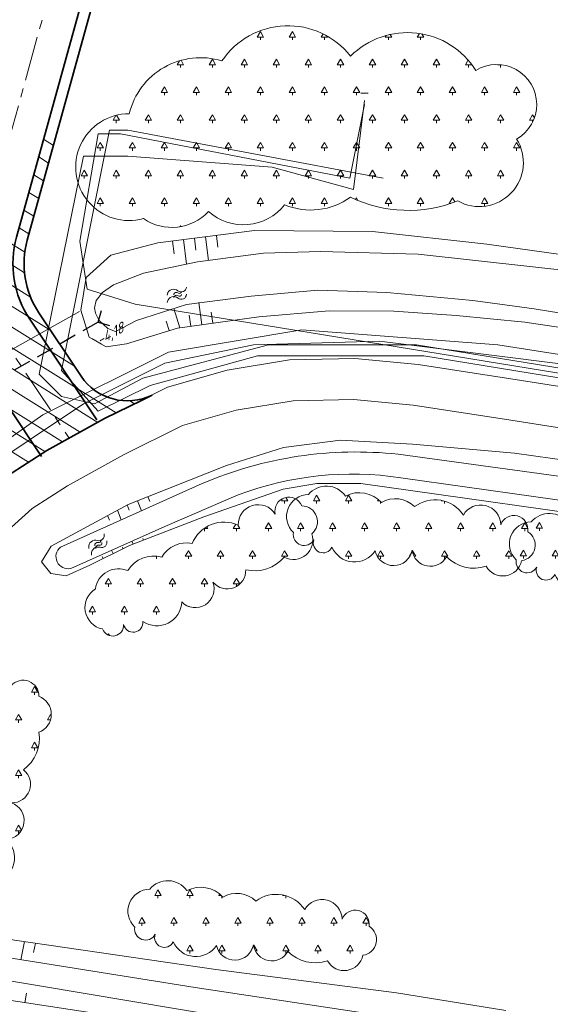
# Model space of a CAD drawing. Header units: metres. Extents: x 239845 to 242720, y 580286 to 584200.
# Tile 30 of 113: x 240834 to 240882, y 582500 to 582588. Entities that reach past the tile are written whole.
import ezdxf
from ezdxf.lldxf.tags import DXFTag

# ---------------------------------------------------------------- set-up
doc = ezdxf.new("R2010")
doc.units = ezdxf.units.M
doc.linetypes.add('AS-KLEIN', pattern=[6.3999999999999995, 4, -0.8, 0.8, -0.8])
doc.linetypes.add('HIDDEN', pattern=[9.524999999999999, 6.35, -3.175])
for name, color, linetype, lineweight in [('B-OI-KL-DATA_Orientatieverzoek_18O089518_KPN_0000546663-G', 90, 'KL-DATA-N', 18), ('B-WE-GR-GROENVOORZIENING-GV', 80, 'Continuous', 18), ('B-WE-OG-WATER_SLOOT-GV', 120, 'Continuous', 18), ('B-WE-WH-DUIKER-G', 251, 'HIDDEN', 25), ('N-WE-VH-KANTVERHARDING-G', 60, 'Continuous', 35), ('N-WE-Vh-VERHARDING_ASFALTGRANULAAT-A', 7, 'Continuous', 18), ('N-WE-VH-VERHARDING_FUNDERING-G', 7, 'Continuous', 35), ('P- Aslijn', 1, 'AS-KLEIN', 9)]:
    doc.layers.add(name, color=color, linetype=linetype, lineweight=lineweight)
for name, color, linetype, lineweight, true_color in [('B-WE-GR-BOS-A', 9, 'Continuous', 13, 0x808080), ('B-WE-GR-BOS-G', 9, 'BEPLANTING', 13, 0x808080), ('B-WE-IE-TERREINAFSCHEIDING_HEKWERK-G', 9, 'IE-TERREINAFSCHEIDING-KUNSTMATIG', 18, 0x808080), ('B-WE-KL-DATA_KPN-G', 3, 'KL-DATA-KPN', 13, 0x00ff00), ('B-WE-KL-ET-MS-G', 4, 'KL-ELEC-MS', 13, 0x00ffff), ('B-WE-KL-GAS-LD-G', 30, 'KL-GAS-L', 13, 0xff7f00), ('B-WE-KL-WATER-G', 5, 'KL-WATER', 13, 0x0000ff), ('B-WE-KL_ET-LS-G', 190, 'KL-ELEC-LS', 13, 0x7f00ff), ('B-WE-OG-TOPOGRAFIE-S', 9, 'Continuous', 9, 0x808080), ('B-WE-OG-TOPOGRAFIE-S @ 0.2', 9, 'Continuous', 9, 0x808080), ('B-WE-OG-TOPOGRAFIE-S @ 0.5', 9, 'Continuous', 9, 0x808080), ('GBKN', 9, 'Continuous', 0, 0x808080), ('Meerstad  taludlijn-arcering', 9, 'Continuous', 0, 0x808080), ('X-XX-AL-T18-BOB', 9, 'Continuous', 18, 0x808080)]:
    doc.layers.add(name, color=color, linetype=linetype, lineweight=lineweight, true_color=true_color)
doc.styles.add('NLCS-ISO-ANNOTATIVE-T25-BOB', font='NLCS-ISO.ttf', dxfattribs={"oblique": 30, "height": 2.5})
doc.styles.add('NLCS-ISO-T25', font='NLCS-ISO.ttf', dxfattribs={"height": 2.5})
doc.linetypes.add('BEPLANTING', pattern='A,0.0001,-0.0001,[135,StagLIN,S=0.5,R=0,X=0,Y=0],-5,[135,StagLIN,S=0.5,R=180,X=0,Y=0],0', length=5.0002)
doc.linetypes.add('IE-TERREINAFSCHEIDING-KUNSTMATIG', pattern='A,4,[82,NLCS.SHX,S=0.75,R=90,X=0,Y=0],4,-2', length=10)
tags = doc.linetypes.add('KL-DATA-KPN', pattern='A,10,-3.5,["KPN",NLCS-ISO-T25,S=2.5,R=0,X=0,Y=-2.575],-18.5,20,-3.5,["D",NLCS-ISO-T25,S=2.5,R=0,X=0,Y=-2.575],-8.5,10', length=74).pattern_tags.tags
tags[19] = DXFTag(74, 10)
tags[6] = DXFTag(74, 10)
tags = doc.linetypes.add('KL-DATA-N', pattern='A,4,-1,[101,NLCS.SHX,S=0.5,R=0,X=0,Y=0],-1,4,-1,["D",Standard,S=1,R=0,X=-0.25,Y=-0.5],-1.5', length=12.5).pattern_tags.tags
tags[18] = DXFTag(74, 10)
tags = doc.linetypes.add('KL-ELEC-LS', pattern='A,10,-7.5,[6,N381 K&L.SHX,S=2,R=0,X=0,Y=0],-7.5,20,-3.5,["L",NLCS-ISO-T25,S=2.5,R=0,X=0,Y=-2.575],-8.5,10', length=67).pattern_tags.tags
tags[18] = DXFTag(74, 10)
tags = doc.linetypes.add('KL-ELEC-MS', pattern='A,10,-7.5,[6,N381 K&L.SHX,S=2,R=0,X=0,Y=0],-7.5,20,-3.5,["M",NLCS-ISO-T25,S=2.5,R=0,X=0,Y=-2.575],-8.5,10', length=67).pattern_tags.tags
tags[18] = DXFTag(74, 10)
tags = doc.linetypes.add('KL-GAS-L', pattern='A,10,-3.5,["GAS",NLCS-ISO-T25,S=2.5,R=0,X=0,Y=-2.575],-18.5,20,-3.5,["L",NLCS-ISO-T25,S=2.5,R=0,X=0,Y=-2.575],-8.5,10', length=74).pattern_tags.tags
tags[19] = DXFTag(74, 10)
tags[6] = DXFTag(74, 10)
tags = doc.linetypes.add('KL-WATER', pattern='A,10,-7.5,[7,N381 K&L.SHX,S=0.5,R=0,X=0,Y=0],-7.5,20,-3.5,["W",NLCS-ISO-T25,S=2.5,R=0,X=0,Y=-2.575],-8.5,10', length=67).pattern_tags.tags
tags[18] = DXFTag(74, 10)
pattern_1 = [(0, (240844.7145499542, 582537.4480079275), (1.443375, 2.5), [0.57735, -2.3094]), (240, (240845.0032249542, 582537.9480079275), (1.443376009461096, -2.499999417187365), [0.57735, -2.3094]), (300.0000000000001, (240845.0032249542, 582537.9480079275), (2.886751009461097, 5.82812636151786e-07), [0.57735, -2.3094]), (270, (240845.0032249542, 582537.4480079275), (1.443375, -2.5), [0.25, -4.75])]

# ---------------------------------------------------------------- blocks, each defined once
blk = doc.blocks.new('SOG-TOPOGRAFIE_WATER-SO')
at = {"flags": 128}
for points in [[(-1.912067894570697, 0.4603085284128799), (-1.824502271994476, 0.5985739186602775, -0.5388311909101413), (0.1837699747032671, 0.6342924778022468, 0.6051675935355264), (1.859057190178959, 0.83247287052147, -4.03570463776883)], [(-2.279607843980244, -0.8082764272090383), (-2.192042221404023, -0.6700110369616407, -0.5388311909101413), (-0.1837699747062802, -0.6342924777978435, 0.6051675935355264), (1.491517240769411, -0.4361120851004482, -4.03570463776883)]]:
    blk.add_lwpolyline(points, format="xyb", dxfattribs=at)
blk = doc.blocks.new('*U93')
at = {"layer": 'B-WE-OG-TOPOGRAFIE-S @ 0.2', "xscale": 0.2, "yscale": 0.2, "zscale": 0.2, "rotation": 37.92410822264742}
blk.add_blockref('SOG-TOPOGRAFIE_WATER-SO', (240841.2412797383, 582541.0591877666), dxfattribs=at)
at = {"layer": 'B-WE-OG-TOPOGRAFIE-S @ 0.5', "xscale": 0.5, "yscale": 0.5, "zscale": 0.5, "rotation": 37.92410822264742}
blk.add_blockref('SOG-TOPOGRAFIE_WATER-SO', (240841.2412797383, 582541.0591877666), dxfattribs=at)
blk = doc.blocks.new('*U96')
at = {"layer": 'B-WE-OG-TOPOGRAFIE-S @ 0.2', "xscale": 0.2, "yscale": 0.2, "zscale": 0.2, "rotation": 16.84423235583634}
blk.add_blockref('SOG-TOPOGRAFIE_WATER-SO', (240848.3896368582, 582563.5522175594), dxfattribs=at)
at = {"layer": 'B-WE-OG-TOPOGRAFIE-S @ 0.5', "xscale": 0.5, "yscale": 0.5, "zscale": 0.5, "rotation": 16.84423235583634}
blk.add_blockref('SOG-TOPOGRAFIE_WATER-SO', (240848.3896368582, 582563.5522175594), dxfattribs=at)

msp = doc.modelspace()

# ---------------------------------------------------------------- hatches: boundary and pattern name
at = {"layer": 'B-WE-GR-BOS-A'}
h = msp.add_hatch(dxfattribs=at)
h.set_pattern_fill('AGR-BOS', color=256, style=0, pattern_type=2)
h.set_pattern_definition([(0, (240851.1998729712, 582579.2526513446), (1.443375, 2.5), [0.57735, -2.3094]), (240, (240851.4885479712, 582579.7526513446), (1.443376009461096, -2.499999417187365), [0.57735, -2.3094]), (300.0000000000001, (240851.4885479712, 582579.7526513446), (2.886751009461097, 5.82812636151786e-07), [0.57735, -2.3094]), (270, (240851.4885479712, 582579.2526513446), (1.443375, -2.5), [0.25, -4.75])])
edge = h.paths.add_edge_path()
edge.add_arc((240850.4196362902, 582578.2831981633), 6.609623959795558, 73.04467557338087, 166.4122767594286)
edge.add_arc((240843.9797287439, 582575.023171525), 4.8128752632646, 89.81812036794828, 285.7039714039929)
edge.add_arc((240847.8415065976, 582574.1040504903), 4.510378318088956, 235.432395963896, 317.0302475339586)
edge.add_arc((240854.287202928, 582574.5596374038), 4.727979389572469, 228.2968253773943, 321.7040745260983)
edge.add_arc((240860.3572542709, 582577.3060102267), 6.147242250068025, 247.4294764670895, 305.8033506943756)
edge.add_arc((240869.1655856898, 582583.1008688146), 11.97434074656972, 244.1970352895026, 291.7729198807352)
edge.add_arc((240875.5535891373, 582575.4477102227), 3.975939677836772, 240.6897771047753, 392.0853713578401)
edge.add_arc((240877.1288996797, 582580.6808529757), 3.599708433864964, 299.8802445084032, 481.5554138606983)
edge.add_arc((240869.0830639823, 582579.8782424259), 7.276525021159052, 32.1307809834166, 134.8261186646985)
edge.add_arc((240858.3088240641, 582580.5789877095), 7.194040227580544, 38.31431901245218, 145.9646981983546)
h = msp.add_hatch(dxfattribs=at)
h.set_pattern_fill('AGR-BOS', color=256, style=0, pattern_type=2)
h.set_pattern_definition(pattern_1)
edge = h.paths.add_edge_path()
edge.add_arc((240861.7725535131, 582544.1566136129), 2.113330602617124, 35.234457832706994, 140.3671696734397, ccw=False)
edge.add_arc((240864.7408491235, 582542.9715791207), 2.706174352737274, 42.44276844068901, 117.32253136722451, ccw=False)
edge.add_arc((240867.9775345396, 582542.6644512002), 2.467416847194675, 45.27992478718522, 120.15968771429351, ccw=False)
edge.add_arc((240871.5627389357, 582541.9849521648), 3.055659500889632, 33.22713587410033, 127.2370388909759, ccw=False)
edge.add_arc((240875.6841630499, 582542.7721417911), 1.799284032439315, 0.5569385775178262, 150.4568891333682, ccw=False)
edge.add_arc((240878.6738887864, 582542.3537590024), 1.267808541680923, -8.933275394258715, 159.8914530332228, ccw=False)
edge.add_arc((240879.1760062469, 582540.9524437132), 1.419033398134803, -82.14167204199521, 58.07903692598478, ccw=False)
edge.add_arc((240877.6704963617, 582539.9054104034), 1.736961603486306, 209.7987039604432, 348.08296108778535, ccw=False)
edge.add_arc((240875.0779066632, 582542.3720554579), 3.50223792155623, 225.0887774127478, 288.05236731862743, ccw=False)
edge.add_arc((240871.1520210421, 582540.7029824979), 1.664351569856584, 187.6535803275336, 330.82967488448, ccw=False)
edge.add_arc((240867.826531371, 582540.8117437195), 1.708227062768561, 193.0131320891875, 348.8468863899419, ccw=False)
edge.add_arc((240864.3056275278, 582541.6640423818), 2.230875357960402, 204.0723132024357, 326.3259628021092, ccw=False)
edge.add_arc((240861.4737754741, 582541.1392287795), 0.8833707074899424, 160.2489691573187, 334.1519962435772, ccw=False)
edge.add_arc((240859.7717590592, 582541.9054024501), 0.9882655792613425, 169.3824513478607, 331.7574074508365, ccw=False)
edge.add_arc((240860.1528798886, 582543.5284270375), 1.976222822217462, 90.22914183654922, 226.8139718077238, ccw=False)
h = msp.add_hatch(dxfattribs=at)
h.set_pattern_fill('AGR-BOS', color=256, style=0, pattern_type=2)
h.set_pattern_definition(pattern_1)
edge = h.paths.add_edge_path()
edge.add_arc((240843.0327102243, 582536.7095816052), 2.113330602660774, 66.73745427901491, 171.8701661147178, ccw=False)
edge.add_arc((240846.1827488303, 582537.250268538), 2.706174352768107, 73.9457648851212, 148.8255278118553, ccw=False)
edge.add_arc((240849.1028759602, 582538.6797151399), 2.467416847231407, 76.78292123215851, 151.6626841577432, ccw=False)
edge.add_arc((240852.5147348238, 582539.9737895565), 3.055659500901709, 64.73013231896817, 158.7400353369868, ccw=False)
edge.add_arc((240855.617373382, 582542.7985794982), 1.799284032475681, 32.05993501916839, 181.9598855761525, ccw=False)
edge.add_arc((240858.3850749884, 582544.004121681), 1.267808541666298, 22.569721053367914, 191.3944494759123, ccw=False)
edge.add_arc((240859.5454344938, 582543.071720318), 1.419033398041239, -50.63867560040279, 89.5820333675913, ccw=False)
edge.add_arc((240858.8089375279, 582541.3923123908), 1.736961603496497, -118.69829959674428, 19.58595753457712, ccw=False)
edge.add_arc((240855.3095337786, 582542.1406656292), 3.502237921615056, 256.5917738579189, 319.5553637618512, ccw=False)
edge.add_arc((240852.8344359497, 582538.666147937), 1.664351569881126, -140.84342322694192, 2.3326713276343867, ccw=False)
edge.add_arc((240849.9422483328, 582537.0211672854), 1.708227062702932, -135.4838714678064, 20.349882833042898, ccw=False)
edge.add_arc((240846.4949176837, 582535.908023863), 2.230875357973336, 235.5753096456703, 357.8289592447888, ccw=False)
edge.add_arc((240844.354682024, 582533.980796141), 0.8833707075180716, -168.24803439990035, 5.654992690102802, ccw=False)
edge.add_arc((240842.5031621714, 582533.7446686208), 0.9882655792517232, -159.11455220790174, 3.260403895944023, ccw=False)
edge.add_arc((240841.9800102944, 582535.3276323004), 1.976222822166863, 121.7321382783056, 258.3169682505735, ccw=False)
h = msp.add_hatch(dxfattribs=at)
h.set_pattern_fill('AGR-BOS', color=256, style=0, pattern_type=2)
h.set_pattern_definition([(0, (240864.8058640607, 582534.9852513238), (1.443375, 2.5), [0.57735, -2.3094]), (240, (240865.0945390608, 582535.4852513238), (1.443376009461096, -2.499999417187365), [0.57735, -2.3094]), (300.0000000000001, (240865.0945390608, 582535.4852513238), (2.886751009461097, 5.82812636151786e-07), [0.57735, -2.3094]), (270, (240865.0945390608, 582534.9852513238), (1.443375, -2.5), [0.25, -4.75])])
edge = h.paths.add_edge_path()
edge.add_arc((240881.8638676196, 582541.6938570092), 2.113330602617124, 35.234457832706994, 140.3671696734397, ccw=False)
edge.add_arc((240884.83216323, 582540.508822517), 2.706174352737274, 42.44276844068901, 117.32253136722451, ccw=False)
edge.add_arc((240888.0688486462, 582540.2016945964), 2.467416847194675, 45.27992478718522, 120.15968771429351, ccw=False)
edge.add_arc((240891.6540530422, 582539.5221955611), 3.055659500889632, 33.22713587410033, 127.2370388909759, ccw=False)
edge.add_arc((240895.7754771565, 582540.3093851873), 1.799284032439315, 0.5569385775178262, 150.4568891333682, ccw=False)
edge.add_arc((240898.7652028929, 582539.8910023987), 1.267808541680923, -8.933275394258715, 159.8914530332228, ccw=False)
edge.add_arc((240899.2673203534, 582538.4896871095), 1.419033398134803, -82.14167204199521, 58.07903692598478, ccw=False)
edge.add_arc((240897.7618104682, 582537.4426537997), 1.736961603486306, 209.7987039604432, 348.08296108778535, ccw=False)
edge.add_arc((240895.1692207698, 582539.9092988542), 3.50223792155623, 225.0887774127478, 288.05236731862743, ccw=False)
edge.add_arc((240891.2433351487, 582538.2402258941), 1.664351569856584, 187.6535803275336, 330.82967488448, ccw=False)
edge.add_arc((240887.9178454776, 582538.3489871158), 1.708227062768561, 193.0131320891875, 348.8468863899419, ccw=False)
edge.add_arc((240884.3969416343, 582539.2012857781), 2.230875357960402, 204.0723132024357, 326.3259628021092, ccw=False)
edge.add_arc((240881.5650895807, 582538.6764721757), 0.8833707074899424, 160.2489691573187, 334.1519962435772, ccw=False)
edge.add_arc((240879.8630731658, 582539.4426458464), 0.9882655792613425, 169.3824513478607, 331.7574074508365, ccw=False)
edge.add_arc((240880.2441939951, 582541.0656704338), 1.976222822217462, 90.22914183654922, 226.8139718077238, ccw=False)
h = msp.add_hatch(dxfattribs=at)
h.set_pattern_fill('AGR-BOS', color=256, style=0, pattern_type=2)
h.set_pattern_definition([(0, (240832.2812799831, 582517.6876908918), (1.443375, 2.5), [0.57735, -2.3094]), (240, (240832.5699549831, 582518.1876908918), (1.443376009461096, -2.499999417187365), [0.57735, -2.3094]), (300.0000000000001, (240832.5699549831, 582518.1876908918), (2.886751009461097, 5.82812636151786e-07), [0.57735, -2.3094]), (270, (240832.5699549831, 582517.6876908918), (1.443375, -2.5), [0.25, -4.75])])
edge = h.paths.add_edge_path()
edge.add_arc((240828.5602251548, 582510.6549833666), 2.113330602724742, 116.2936253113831, 221.4263371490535, ccw=False)
edge.add_arc((240830.1921766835, 582513.4030408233), 2.706174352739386, 123.5019359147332, 198.3816988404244, ccw=False)
edge.add_arc((240830.9986004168, 582516.5526663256), 2.467416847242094, 126.33909226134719, 201.2188551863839, ccw=False)
edge.add_arc((240832.227035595, 582519.988704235), 3.055659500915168, 114.28630335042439, 208.2962063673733, ccw=False)
edge.add_arc((240832.0899396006, 582524.1823910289), 1.799284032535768, 81.61610605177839, 231.5160566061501, ccw=False)
edge.add_arc((240832.9678852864, 582527.0707669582), 1.267808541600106, 72.12589208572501, 240.9506205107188, ccw=False)
edge.add_arc((240834.4302099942, 582527.3489987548), 1.419033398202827, -1.0825045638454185, 139.1382043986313, ccw=False)
edge.add_arc((240835.2305432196, 582525.6990576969), 1.736961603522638, -69.14212856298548, 69.14212856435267, ccw=False)
edge.add_arc((240832.3909436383, 582523.5213218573), 3.502237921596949, -53.85205511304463, 9.11153479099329, ccw=False)
edge.add_arc((240833.4295970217, 582519.3837402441), 1.664351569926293, -91.2872521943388, 51.88884236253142, ccw=False)
edge.add_arc((240832.8053282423, 582516.1155604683), 1.708227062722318, -85.92770043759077, 69.90605386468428, ccw=False)
edge.add_arc((240831.416186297, 582512.7698973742), 2.230875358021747, -74.86851932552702, 47.385130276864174, ccw=False)
edge.add_arc((240831.494512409, 582509.8908905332), 0.8833707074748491, -118.69186336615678, 55.211163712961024, ccw=False)
edge.add_arc((240830.4731303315, 582508.3286291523), 0.9882655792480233, -109.55838117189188, 52.81657492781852, ccw=False)
edge.add_arc((240828.9290582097, 582508.9573605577), 1.976222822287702, 171.2883093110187, 307.8731392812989, ccw=False)
h = msp.add_hatch(dxfattribs=at)
h.set_pattern_fill('AGR-BOS', color=256, style=0, pattern_type=2)
h.set_pattern_definition([(0, (240830.4089734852, 582501.8744170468), (1.443375, 2.5), [0.57735, -2.3094]), (240, (240830.6976484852, 582502.3744170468), (1.443376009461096, -2.499999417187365), [0.57735, -2.3094]), (300.0000000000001, (240830.6976484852, 582502.3744170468), (2.886751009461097, 5.82812636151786e-07), [0.57735, -2.3094]), (270, (240830.6976484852, 582501.8744170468), (1.443375, -2.5), [0.25, -4.75])])
edge = h.paths.add_edge_path()
edge.add_arc((240847.4669770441, 582508.5830227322), 2.113330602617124, 35.234457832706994, 140.3671696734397, ccw=False)
edge.add_arc((240850.4352726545, 582507.39798824), 2.706174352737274, 42.44276844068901, 117.32253136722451, ccw=False)
edge.add_arc((240853.6719580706, 582507.0908603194), 2.467416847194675, 45.27992478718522, 120.15968771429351, ccw=False)
edge.add_arc((240857.2571624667, 582506.4113612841), 3.055659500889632, 33.22713587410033, 127.2370388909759, ccw=False)
edge.add_arc((240861.3785865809, 582507.1985509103), 1.799284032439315, 0.5569385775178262, 150.4568891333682, ccw=False)
edge.add_arc((240864.3683123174, 582506.7801681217), 1.267808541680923, -8.933275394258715, 159.8914530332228, ccw=False)
edge.add_arc((240864.8704297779, 582505.3788528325), 1.419033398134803, -82.14167204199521, 58.07903692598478, ccw=False)
edge.add_arc((240863.3649198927, 582504.3318195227), 1.736961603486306, 209.7987039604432, 348.08296108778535, ccw=False)
edge.add_arc((240860.7723301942, 582506.7984645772), 3.50223792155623, 225.0887774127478, 288.05236731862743, ccw=False)
edge.add_arc((240856.8464445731, 582505.1293916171), 1.664351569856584, 187.6535803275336, 330.82967488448, ccw=False)
edge.add_arc((240853.520954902, 582505.2381528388), 1.708227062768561, 193.0131320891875, 348.8468863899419, ccw=False)
edge.add_arc((240850.0000510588, 582506.0904515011), 2.230875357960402, 204.0723132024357, 326.3259628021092, ccw=False)
edge.add_arc((240847.1681990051, 582505.5656378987), 0.8833707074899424, 160.2489691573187, 334.1519962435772, ccw=False)
edge.add_arc((240845.4661825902, 582506.3318115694), 0.9882655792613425, 169.3824513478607, 331.7574074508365, ccw=False)
edge.add_arc((240845.8473034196, 582507.9548361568), 1.976222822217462, 90.22914183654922, 226.8139718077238, ccw=False)

# ---------------------------------------------------------------- linework, layer by layer
at = {"layer": 'B-OI-KL-DATA_Orientatieverzoek_18O089518_KPN_0000546663-G', "flags": 128}
msp.add_lwpolyline([(240864.8784, 582581.6878), (240865.5452, 582581.6878)], dxfattribs=at)
msp.add_lwpolyline([(240864.8784, 582581.6878), (240865.5452, 582581.6878)], dxfattribs=at)
at = {"layer": 'B-WE-GR-BOS-G', "flags": 128}
msp.add_lwpolyline([(240852.347174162, 582584.6055178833, 0.4315352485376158), (240843.9950067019, 582579.8360225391, 1.149211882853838), (240845.2824160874, 582570.3899465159, 0.3718859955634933), (240851.1418119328, 582571.0297217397, 0.4317404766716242), (240857.9978178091, 582571.6295987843, 0.260358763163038), (240863.9534223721, 582572.3204147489, 0.210623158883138), (240873.607215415, 582571.9807626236, 0.7770473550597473), (240878.9222341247, 582577.559658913, 1.014726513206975), (240875.2450896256, 582583.7482884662, 0.4807051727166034), (240863.9534223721, 582585.0391137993, 0.5076053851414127), (240852.347174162, 582584.6055178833, -1.646233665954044)], format="xyb", dxfattribs=at)
for points in [[(240860.1449764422, 582545.5046340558, -0.4938655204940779), (240863.4987178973, 582545.3758440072, -0.3388692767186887), (240866.7378753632, 582544.7978501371, -0.3388692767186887), (240869.7137168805, 582544.4176815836, -0.434863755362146), (240874.1188130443, 582543.6593297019, -0.7666336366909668), (240877.4833620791, 582542.7896312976, -0.9069412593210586), (240879.9263186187, 582542.1568884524, -0.7016436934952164), (240879.3700223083, 582539.5467362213, -0.6891086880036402), (240876.1632015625, 582539.0422198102, -0.2818576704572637), (240872.605290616, 582539.8917650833, -0.7210641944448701), (240869.5024964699, 582540.4813187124, -0.8085836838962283), (240866.1621741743, 582540.4270947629, -0.5905367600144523), (240862.2687683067, 582540.7540921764, -0.9481607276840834), (240860.6423735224, 582541.437749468, -0.856914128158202), (240858.8004136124, 582542.0874927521, -0.6782277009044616)], [(240840.9406182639, 582537.0084418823, -0.4938655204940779), (240843.867359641, 582538.6511084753, -0.3388692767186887), (240846.9311336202, 582539.850903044, -0.3388692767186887), (240849.6670287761, 582541.0817720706, -0.434863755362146), (240853.8191419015, 582542.7370443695, -0.7666336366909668), (240857.1422545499, 582543.7536504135, -0.9069412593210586), (240859.5557861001, 582544.490715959, -0.7016436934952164), (240860.4453979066, 582541.9745778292, -0.6891086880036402), (240857.9748529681, 582539.8687184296, -0.2818576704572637), (240854.4974083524, 582538.7338896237, -0.7210641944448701), (240851.5438590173, 582537.6152067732, -0.8085836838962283), (240848.7241916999, 582535.8235121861, -0.5905367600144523), (240845.2337536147, 582534.0678417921, -0.9481607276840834), (240843.4898281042, 582533.8008753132, -0.856914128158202), (240841.5798305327, 582533.3923512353, -0.6782277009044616)], [(240880.2362905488, 582543.041877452, -0.4938655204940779), (240883.5900320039, 582542.9130874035, -0.3388692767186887), (240886.8291894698, 582542.3350935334, -0.3388692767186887), (240889.805030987, 582541.9549249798, -0.434863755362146), (240894.2101271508, 582541.1965730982, -0.7666336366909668), (240897.5746761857, 582540.3268746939, -0.9069412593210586), (240900.0176327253, 582539.6941318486, -0.7016436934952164), (240899.4613364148, 582537.0839796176, -0.6891086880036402), (240896.254515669, 582536.5794632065, -0.2818576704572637), (240892.6966047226, 582537.4290084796, -0.7210641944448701), (240889.5938105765, 582538.0185621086, -0.8085836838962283), (240886.2534882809, 582537.9643381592, -0.5905367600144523), (240882.3600824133, 582538.2913355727, -0.9481607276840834), (240880.733687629, 582538.9749928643, -0.856914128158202), (240878.891727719, 582539.6247361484, -0.6782277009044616)], [(240826.9756350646, 582509.2566842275, -0.4938655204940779), (240827.6240800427, 582512.5496597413, -0.3388692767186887), (240828.6984627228, 582515.6596307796, -0.3388692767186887), (240829.5365006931, 582518.5402302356, -0.434863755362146), (240830.9702536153, 582522.7739428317, -0.7666336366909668), (240832.3522840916, 582525.9624467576, -0.9069412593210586), (240833.3570093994, 582528.2773824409, -0.7016436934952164), (240835.8489901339, 582527.3221901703, -0.6891086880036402), (240835.8489901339, 582524.0759252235, -0.2818576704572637), (240834.4568166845, 582520.69327677, -0.7210641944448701), (240833.3922075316, 582517.7198087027, -0.8085836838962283), (240832.9266383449, 582514.4116462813, -0.5905367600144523), (240831.998522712, 582510.616367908, -0.9481607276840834), (240831.0704070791, 582509.1159850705, -0.856914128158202), (240830.1422914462, 582507.3973856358, -0.6782277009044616)], [(240845.8393999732, 582509.931043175, -0.4938655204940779), (240849.1931414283, 582509.8022531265, -0.3388692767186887), (240852.4322988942, 582509.2242592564, -0.3388692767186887), (240855.4081404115, 582508.8440907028, -0.434863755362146), (240859.8132365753, 582508.0857388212, -0.7666336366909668), (240863.1777856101, 582507.2160404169, -0.9069412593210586), (240865.6207421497, 582506.5832975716, -0.7016436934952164), (240865.0644458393, 582503.9731453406, -0.6891086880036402), (240861.8576250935, 582503.4686289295, -0.2818576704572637), (240858.299714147, 582504.3181742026, -0.7210641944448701), (240855.1969200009, 582504.9077278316, -0.8085836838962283), (240851.8565977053, 582504.8535038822, -0.5905367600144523), (240847.9631918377, 582505.1805012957, -0.9481607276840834), (240846.3367970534, 582505.8641585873, -0.856914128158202), (240844.4948371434, 582506.5139018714, -0.6782277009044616)]]:
    msp.add_lwpolyline(points, format="xyb", close=True, dxfattribs=at)
at = {"layer": 'B-WE-GR-GROENVOORZIENING-GV', "flags": 128}
msp.add_lwpolyline([(240889.011, 582547.81), (240878.726, 582549.228), (240869.525, 582550.057), (240863.051, 582550.401), (240857.908, 582549.743), (240852.748, 582548.125), (240843.912, 582544.627), (240836.968, 582540.859), (240836.077, 582539.445), (240836.927, 582538.391), (240838.306, 582538.182), (240840.427, 582539.154), (240844.019, 582540.912), (240850.72, 582543.497), (240857.872, 582545.99), (240860.903, 582546.491), (240864.868, 582546.506), (240890.856, 582542.839)], dxfattribs=at)
msp.add_lwpolyline([(240850.574, 582546.506, -0.1280627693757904), (240868.225, 582549.146), (240887.089, 582546.576), (240892.725, 582546.039), (240916.649, 582541.992), (240924.249, 582540.699, -0.855594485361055), (240923.861, 582538.599), (240903.069, 582541.93), (240886.428, 582544.496), (240868.465, 582547.024, 0.1280822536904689), (240853.808, 582545.477), (240847.191, 582542.636), (240838.716, 582538.851, -0.8028854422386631), (240837.805, 582540.76)], format="xyb", close=True, dxfattribs=at)
for points in [[(240877.958, 582499.002), (240868.096, 582500.581), (240851.812, 582502.696), (240833.653, 582505.339), (240825.765, 582506.8, -0.2868677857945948), (240825.226, 582508.534), (240830.95, 582526.482, 0.6319299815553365), (240827.526, 582529.73, 0.1487867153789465), (240826.326, 582528.79), (240823.311, 582522.112), (240820.561, 582515.803, 0.03999933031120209), (240817.828, 582505.099, 0.05875483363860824), (240817.775, 582504.544, 0.2561317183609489), (240818.931, 582502.544), (240823.795, 582501.594), (240829.587, 582500.463), (240852.045, 582497.041)], [(240877.958, 582499.002), (240868.096, 582500.581), (240851.812, 582502.696), (240833.653, 582505.339), (240825.765, 582506.8, -0.2868677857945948), (240825.226, 582508.534), (240830.95, 582526.482, 0.6319299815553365), (240827.526, 582529.73, 0.1487867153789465), (240826.326, 582528.79), (240823.311, 582522.112), (240820.561, 582515.803, 0.03999933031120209), (240817.828, 582505.099, 0.05875483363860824), (240817.775, 582504.544, 0.2561317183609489), (240818.931, 582502.544), (240823.795, 582501.594), (240829.587, 582500.463), (240852.045, 582497.041)], [(240852.381, 582498.462), (240827.445, 582502.63), (240820.438, 582504.073, -0.409704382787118), (240819.701, 582505.312), (240823.676, 582518.718), (240827.274, 582527.901, -0.8445222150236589), (240829.829, 582526.866), (240825.892, 582515.788), (240823.142, 582507.057, 0.3554303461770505), (240823.712, 582505.845), (240831.27, 582504.032), (240849.925, 582501.062), (240875.199, 582497.265)], [(240852.381, 582498.462), (240827.445, 582502.63), (240820.438, 582504.073, -0.409704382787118), (240819.701, 582505.312), (240823.676, 582518.718), (240827.274, 582527.901, -0.8445222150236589), (240829.829, 582526.866), (240825.892, 582515.788), (240823.142, 582507.057, 0.3554303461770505), (240823.712, 582505.845), (240831.27, 582504.032), (240849.925, 582501.062), (240875.199, 582497.265)]]:
    msp.add_lwpolyline(points, format="xyb", dxfattribs=at)
at = {"layer": 'B-WE-IE-TERREINAFSCHEIDING_HEKWERK-G', "ltscale": 0.5, "flags": 128}
msp.add_lwpolyline([(240827.0737502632, 582555.0373410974), (240839.4956213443, 582562.0221117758)], dxfattribs=at)
at = {"layer": 'B-WE-KL-DATA_KPN-G', "ltscale": 0.15, "flags": 128}
msp.add_lwpolyline([(240967.812895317, 582542.5853214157), (240844.541, 582562.684), (240840.2068, 582564.0176), (240839.54, 582568.3518), (240841.207, 582578.0204), (240843.2074, 582578.0204), (240863.8782, 582574.0196), (240865.2118, 582580.6876)], dxfattribs=at)
at = {"layer": 'B-WE-KL-ET-MS-G', "ltscale": 0.15, "flags": 128}
msp.add_lwpolyline([(240967.812895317, 582544.8319557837), (240877.2142, 582559.0166), (240859.544, 582560.3502), (240847.5416, 582558.3498), (240836.206, 582552.682), (240827.2042, 582546.3474), (240821.5364, 582540.3462), (240816.5354, 582531.6778)], dxfattribs=at)
at = {"layer": 'B-WE-KL-GAS-LD-G', "ltscale": 0.15, "flags": 128}
msp.add_lwpolyline([(240929.2246, 582549.348), (240869.8794, 582559.0166), (240856.5434, 582559.0166), (240845.2078, 582556.016), (240840.8736, 582553.6822), (240837.873, 582554.349), (240835.8726, 582556.3494), (240839.8734, 582576.02), (240843.8742, 582576.02), (240856.8768, 582575.0198), (240864.2116, 582573.0194), (240865.2118, 582581.021)], dxfattribs=at)
at = {"layer": 'B-WE-KL-WATER-G', "ltscale": 0.15, "flags": 128}
msp.add_lwpolyline([(240927.891, 582548.6812), (240870.5462, 582558.0164), (240855.5432, 582558.0164), (240845.8746, 582555.3492), (240841.207, 582553.0154), (240837.873, 582556.6828), (240842.2072, 582578.3538), (240843.8742, 582578.3538), (240866.8788, 582574.0196)], dxfattribs=at)
at = {"layer": 'B-WE-KL_ET-LS-G', "ltscale": 0.15, "flags": 128}
msp.add_lwpolyline([(240967.812895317, 582544.1672812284), (240957.5636, 582545.6806), (240893.2174, 582556.016), (240866.5454, 582559.35), (240855.2098, 582559.0166), (240847.2082, 582557.3496), (240839.8734, 582553.6822), (240829.8714, 582547.0142), (240828.8712, 582546.6808), (240828.8712, 582547.681), (240831.5384, 582550.6816), (240830.8716, 582554.349), (240827.871, 582557.0162), (240823.5368, 582557.0162), (240817.869, 582553.3488)], dxfattribs=at)
at = {"layer": 'B-WE-OG-WATER_SLOOT-GV', "flags": 128}
msp.add_lwpolyline([(240868.465, 582547.024), (240886.428, 582544.496), (240903.069, 582541.93), (240923.861, 582538.599, 0.855594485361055), (240924.249, 582540.699), (240916.649, 582541.992), (240892.725, 582546.039), (240887.089, 582546.576), (240868.225, 582549.146, 0.1280627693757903), (240850.574, 582546.506), (240837.805, 582540.76, 0.8028854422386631), (240838.716, 582538.851), (240847.191, 582542.636), (240853.808, 582545.477, -0.1280822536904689)], format="xyb", close=True, dxfattribs=at)
msp.add_lwpolyline([(240875.199, 582497.265), (240849.925, 582501.062), (240831.27, 582504.032), (240823.712, 582505.845, -0.3554303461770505), (240823.142, 582507.057), (240825.892, 582515.788), (240829.829, 582526.866, 0.8445222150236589), (240827.274, 582527.901), (240823.676, 582518.718), (240819.701, 582505.312, 0.409704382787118), (240820.438, 582504.073), (240827.445, 582502.63), (240852.381, 582498.462)], format="xyb", dxfattribs=at)
msp.add_lwpolyline([(240875.199, 582497.265), (240849.925, 582501.062), (240831.27, 582504.032), (240823.712, 582505.845, -0.3554303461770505), (240823.142, 582507.057), (240825.892, 582515.788), (240829.829, 582526.866, 0.8445222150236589), (240827.274, 582527.901), (240823.676, 582518.718), (240819.701, 582505.312, 0.409704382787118), (240820.438, 582504.073), (240827.445, 582502.63), (240852.381, 582498.462)], format="xyb", dxfattribs=at)
at = {"layer": 'B-WE-WH-DUIKER-G', "ltscale": 0.25}
for points in [[(240841.1936937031, 582561.0537119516), (240841.4933710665, 582562.0895719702)], [(240841.1936937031, 582561.0537119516), (240842.2295537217, 582560.7540345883)]]:
    msp.add_lwpolyline(points, dxfattribs=at)
at = {"layer": 'B-WE-WH-DUIKER-G', "ltscale": 0.25, "flags": 128}
msp.add_lwpolyline([(240841.1936937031, 582561.0537119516), (240827.3125922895, 582553.0966381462)], dxfattribs=at)
at = {"layer": 'GBKN', "flags": 128}
for points in [[(240852.82, 582556.723), (240858.436, 582557.64)], [(240858.436, 582557.64), (240864.338, 582557.761)], [(240864.338, 582557.761), (240870.033, 582557.234)], [(240870.033, 582557.234), (240878.392, 582555.946)], [(240847.452, 582555.182), (240852.82, 582556.723)], [(240844.896, 582553.908), (240847.452, 582555.182)], [(240878.392, 582555.946), (240913.753, 582550.397)], [(240841.772, 582552.351), (240844.896, 582553.908)], [(240853.629, 582553.117), (240858.773, 582553.957)], [(240858.773, 582553.957), (240864.205, 582554.068)], [(240864.205, 582554.068), (240869.582, 582553.571)], [(240869.582, 582553.571), (240877.825, 582552.301)], [(240848.795, 582551.729), (240853.629, 582553.117)], [(240836.553, 582549.478), (240841.772, 582552.351)], [(240843.485, 582549.083), (240848.795, 582551.729)], [(240877.825, 582552.301), (240913.172, 582546.754)], [(240857.908, 582549.743), (240863.051, 582550.401)], [(240863.051, 582550.401), (240869.525, 582550.057)], [(240869.525, 582550.057), (240878.726, 582549.228)], [(240833.014, 582547.203), (240836.553, 582549.478)], [(240838.442, 582546.307), (240843.485, 582549.083)], [(240852.748, 582548.125), (240857.908, 582549.743)], [(240878.726, 582549.228), (240889.011, 582547.81)], [(240843.912, 582544.627), (240852.748, 582548.125)], [(240835.257, 582544.26), (240838.442, 582546.307)], [(240860.903, 582546.491), (240857.872, 582545.99)], [(240864.868, 582546.506), (240860.903, 582546.491)], [(240890.856, 582542.839), (240864.868, 582546.506)], [(240857.872, 582545.99), (240850.72, 582543.497)], [(240836.968, 582540.859), (240843.912, 582544.627)], [(240831.785, 582541.145), (240835.257, 582544.26)], [(240850.72, 582543.497), (240844.019, 582540.912)], [(240836.077, 582539.4450000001), (240836.968, 582540.859)], [(240844.019, 582540.912), (240840.427, 582539.154)], [(240836.927, 582538.3910000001), (240836.077, 582539.4450000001)], [(240838.306, 582538.182), (240836.927, 582538.3910000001)], [(240840.427, 582539.154), (240838.306, 582538.182)]]:
    msp.add_lwpolyline(points, dxfattribs=at)
at = {"layer": 'Meerstad  taludlijn-arcering', "flags": 128}
for points in [[(240849.1658470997, 582566.2731298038), (240848.8770621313, 582568.4902038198)], [(240850.0083426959, 582567.547183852), (240849.8686853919, 582568.6193677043)], [(240851.1396232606, 582566.6041638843), (240850.8603086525, 582568.7485315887)], [(240851.9915892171, 582567.8055116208), (240851.8519319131, 582568.8776954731)], [(240848.0345665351, 582567.2161497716), (240847.8854388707, 582568.3610399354)], [(240848.0045713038, 582562.2758826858), (240848.5584284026, 582560.5476326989)], [(240850.2604239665, 582562.819790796), (240850.5391926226, 582560.8243511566)], [(240849.4094261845, 582561.6837117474), (240849.5488105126, 582560.6859919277)], [(240851.3901904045, 582561.960430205), (240851.5295747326, 582560.9627103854)], [(240847.3221029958, 582561.1287392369), (240847.5919280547, 582560.2867799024)], [(240844.0006060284, 582544.1101489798), (240843.8117120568, 582544.58729796)], [(240845.1023843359, 582544.0437943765), (240844.7415036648, 582544.9553843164)], [(240845.8432819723, 582544.8890297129), (240845.6712952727, 582545.3234706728)], [(240842.2047918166, 582543.2128948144), (240842.0458523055, 582543.6143783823)], [(240843.2766156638, 582543.2222056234), (240842.931180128, 582544.0947809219)], [(240844.3466491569, 582541.0332665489), (240844.2228738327, 582541.3104120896)], [(240845.2789374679, 582541.3980376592), (240845.20744415, 582541.55811847)], [(240842.5348222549, 582540.1856123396), (240842.3967198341, 582540.4948377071)], [(240842.5348222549, 582540.1856123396), (240842.3967198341, 582540.4948377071)], [(240842.5348222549, 582540.1856123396), (240842.3967198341, 582540.4948377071)], [(240843.4335721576, 582540.6254793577), (240843.3716844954, 582540.7640521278)], [(240841.6360723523, 582539.7457453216), (240841.5598575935, 582539.9163979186)], [(240834.2336332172, 582503.5601698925), (240834.5392140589, 582505.2100136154)], [(240835.3755181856, 582504.2343846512), (240835.529525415, 582505.0658761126)], [(240834.7212666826, 582500.5535737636), (240834.5912781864, 582499.7004815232)]]:
    msp.add_lwpolyline(points, dxfattribs=at)
at = {"layer": 'N-WE-VH-VERHARDING_FUNDERING-G', "flags": 128}
msp.add_lwpolyline([(240845.1446448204, 582554.0319773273), (240841.772, 582552.351), (240836.553, 582549.478), (240833.014, 582547.203), (240830.3575926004, 582544.8202320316)], dxfattribs=at)

# ---------------------------------------------------------------- block references
at = {"layer": 'B-WE-OG-TOPOGRAFIE-S'}
for name in ['*U96', '*U93']:
    msp.add_blockref(name, (0, 0), dxfattribs=at)

# ---------------------------------------------------------------- next in the draw order: texts
at = {"layer": 'X-XX-AL-T18-BOB', "ltscale": 0.5, "insert": (240842.245125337, 582559.8603325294), "char_height": 0.8999999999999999, "width": 3.232078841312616, "attachment_point": 5, "rotation": 29.454234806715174, "style": 'NLCS-ISO-ANNOTATIVE-T25-BOB', "bg_fill": 3, "box_fill_scale": 1, "bg_fill_color": 256, "bg_fill_transparency": 0}
msp.add_mtext('-4,18', dxfattribs=at)

# ---------------------------------------------------------------- next in the draw order: hatches: boundary and pattern name
at = {"layer": 'N-WE-Vh-VERHARDING_ASFALTGRANULAAT-A'}
h = msp.add_hatch(dxfattribs=at)
h.set_pattern_fill('ANSI31', color=256, angle=103)
h.set_pattern_definition([(148, (240980.2251278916, 583095.9655312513), (-0.8412468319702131, -1.346276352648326), [])])
edge = h.paths.add_edge_path()
edge.add_line((240834.796484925, 582568.4544298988), (240837.2442864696, 582577.2969795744))
edge.add_line((240837.2442864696, 582577.2969795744), (240836.3544440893, 582577.8317138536))
edge.add_line((240836.3544440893, 582577.8317138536), (240833.8326133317, 582568.7212080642))
edge.add_line((240833.8326133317, 582568.7212080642), (240828.0500571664, 582570.3218467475))
edge.add_line((240828.0500571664, 582570.3218467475), (240831.016706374, 582581.0393283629))
edge.add_line((240831.016706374, 582581.0393283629), (240830.1270834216, 582581.573930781))
edge.add_line((240830.1270834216, 582581.573930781), (240827.0862978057, 582570.5886198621))
edge.add_arc((240842.5064476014, 582566.3202501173), 16.00000000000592, 164.5276621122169, 213.735001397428)
edge.add_arc((240819.3364757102, 582550.6009493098), 11.99999999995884, -34.48305238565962, 34.71339116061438, ccw=False)
edge.add_line((240829.2279999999, 582543.8069999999), (240830.3575926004, 582544.8202320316))
edge.add_line((240830.3575926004, 582544.8202320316), (240833.0140000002, 582547.2030000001))
edge.add_line((240833.0140000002, 582547.2030000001), (240836.5529999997, 582549.4779999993))
edge.add_line((240836.5529999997, 582549.4779999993), (240841.7719999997, 582552.3509999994))
edge.add_line((240841.7719999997, 582552.3509999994), (240845.1446448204, 582554.0319773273))
edge.add_line((240845.1446448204, 582554.0319773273), (240846.046837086, 582554.4816436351))
edge.add_arc((240843.8164445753, 582558.9566128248), 5.000000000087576, 213.7349882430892, 296.4923616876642, ccw=False)
edge.add_line((240839.6583688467, 582556.1798509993), (240835.8536067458, 582561.8773108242))
edge.add_arc((240842.5065279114, 582566.320129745), 7.999999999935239, 164.5268054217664, 213.734988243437, ccw=False)

# ---------------------------------------------------------------- next in the draw order: linework, layer by layer
at = {"layer": 'B-WE-GR-GROENVOORZIENING-GV', "flags": 128}
for points in [[(240889.37, 582566.239), (240876.243, 582568.067), (240865.924, 582569.234), (240855.286, 582569.325), (240846.58, 582568.191), (240842.348, 582567.082), (240840.099, 582565.069), (240839.625, 582562.121), (240840.129, 582560.491), (240840.378, 582559.684), (240841.925, 582558.833), (240843.757, 582559.099), (240848.332, 582560.516), (240855.669, 582561.541), (240862.027, 582562.076), (240867.847, 582562.034), (240873.459, 582561.654), (240879.655, 582561.04), (240912.436, 582556.141)], [(240893.458, 582560.16), (240880.487, 582562.25), (240874.959, 582562.991), (240874.959, 582562.991), (240874.959, 582562.991), (240867.211, 582563.731), (240860.986, 582563.949), (240854.979, 582563.383), (240849.147, 582562.642), (240844.663, 582561.205), (240842.748, 582560.203), (240842.052, 582560.465), (240841.268, 582561.205), (240840.963, 582561.858), (240840.876, 582562.337), (240841.007, 582562.991), (240841.573, 582563.731), (240842.574, 582564.428), (240845.273, 582565.473), (240850.148, 582566.475), (240856.111, 582567.259), (240861.247, 582567.433), (240870.04, 582567.172), (240885.013, 582565.517)]]:
    msp.add_lwpolyline(points, dxfattribs=at)
at = {"layer": 'B-WE-OG-WATER_SLOOT-GV', "flags": 128}
msp.add_lwpolyline([(240885.013, 582565.517), (240870.04, 582567.172), (240861.247, 582567.433), (240856.111, 582567.259), (240850.148, 582566.475), (240845.273, 582565.473), (240842.574, 582564.428), (240841.573, 582563.731), (240841.007, 582562.991), (240840.876, 582562.337), (240840.963, 582561.858), (240841.268, 582561.205), (240842.052, 582560.465), (240842.748, 582560.203), (240844.663, 582561.205), (240849.147, 582562.642), (240854.979, 582563.383), (240860.986, 582563.949), (240867.211, 582563.731), (240874.959, 582562.991), (240880.487, 582562.25), (240893.458, 582560.16)], dxfattribs=at)
at = {"layer": 'GBKN', "flags": 128}
msp.add_lwpolyline([(240846.0468418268, 582554.4816459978, -0.377656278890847), (240839.6583688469, 582556.1798509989), (240835.8536067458, 582561.8773108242, -0.2180726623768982), (240834.796484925, 582568.4544298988), (240851.8928619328, 582630.2141600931), (240922.1164441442, 582881.5522998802, -0.38335067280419), (240942.425754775, 582894.461365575), (241030.9036336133, 582879.6429598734), (241071.8587282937, 582872.783740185, 0.04525389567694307), (241109.3259933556, 582869.9497524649), (241523.0099341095, 582876.1351219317, 0.008725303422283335), (241530.2650239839, 582876.3702761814), (242069.9185452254, 582903.29492403)], format="xyb", dxfattribs=at)
at = {"layer": 'N-WE-VH-KANTVERHARDING-G', "flags": 128}
for points in [[(240915.3746447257, 582883.4359507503), (240845.0295138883, 582631.6627746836), (240828.0500571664, 582570.3218467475, 0.218068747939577), (240830.0322203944, 582557.9899645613), (240836.084268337, 582548.9272954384)], [(240921.1533299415, 582881.8213928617), (240850.8101429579, 582630.0551740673), (240833.8326133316, 582568.7212080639, 0.2180687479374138), (240835.0219112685, 582561.3220787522), (240841.0739592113, 582552.2594096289)]]:
    msp.add_lwpolyline(points, format="xyb", dxfattribs=at)
at = {"layer": 'N-WE-VH-VERHARDING_FUNDERING-G', "flags": 128}
msp.add_lwpolyline([(240845.1446448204, 582554.0319773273), (240846.0468418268, 582554.4816459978, -0.3776562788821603), (240839.6583688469, 582556.1798509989), (240835.8536067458, 582561.8773108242, -0.2180726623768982), (240834.796484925, 582568.4544298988), (240851.8928619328, 582630.2141600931), (240922.1164441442, 582881.5522998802)], format="xyb", dxfattribs=at)
at = {"layer": 'P- Aslijn', "flags": 128}
msp.add_lwpolyline([(240918.2639873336, 582882.628671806), (240847.9198284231, 582630.8589743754), (240830.941335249, 582569.5215274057, 0.2180687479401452), (240832.5270658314, 582559.6560216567), (240838.5791137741, 582550.5933525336)], format="xyb", dxfattribs=at)

doc.saveas('drawing.dxf')
